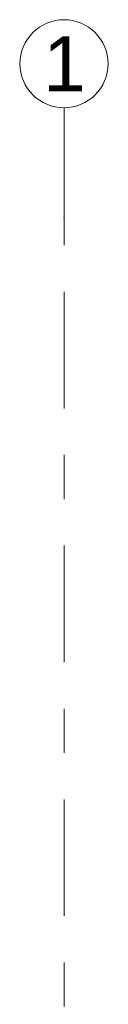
# Model space of a CAD drawing. Header units: metres. Extents: x -3.6 to 84.5, y -11 to 16.8.
# Tile 28 of 225: x 0.43 to 0.63, y 14.569 to 16.805. Entities that reach past the tile are written whole.
import ezdxf

# ---------------------------------------------------------------- set-up
doc = ezdxf.new("R2010")
doc.units = ezdxf.units.M
doc.header["$MEASUREMENT"] = 0
doc.linetypes.add('Strichlinie doppelt', pattern=[0.546806, 0.264583, -0.105833, 0.070556, -0.105833])
doc.layers.add('451 - Universal.Achsen Raster', color=7, linetype='Continuous')
doc.styles.add('ERSTELLTER_STIL_2', font='txt')

msp = doc.modelspace()

# ---------------------------------------------------------------- linework, layer by layer
at = {"layer": '451 - Universal.Achsen Raster', "color": 160, "linetype": 'Strichlinie doppelt', "lineweight": 9, "true_color": 0x3232ff}
for p, q in [((0.53, 16.355), (0.53, 16.605)), ((0.53, -10.585), (0.53, 16.355))]:
    msp.add_line(p, q, dxfattribs=at)
at = {"layer": '451 - Universal.Achsen Raster', "color": 160, "linetype": 'Continuous', "lineweight": 9, "true_color": 0x3232ff}
msp.add_circle((0.53, 16.705), 0.1, dxfattribs=at)
at = {"layer": '451 - Universal.Achsen Raster', "color": 160, "linetype": 'Strichlinie doppelt', "lineweight": 9, "true_color": 0x3232ff}
msp.add_point((0.53, 16.355), dxfattribs=at)
msp.add_point((0.53, 16.355), dxfattribs=at)

# ---------------------------------------------------------------- texts
at = {"layer": '451 - Universal.Achsen Raster', "color": 160, "lineweight": 9, "true_color": 0x3232ff, "insert": (0.4826, 16.7675), "char_height": 0.125, "attachment_point": 1, "style": 'ERSTELLTER_STIL_2'}
msp.add_mtext('\\A1;{\\pql;\\pt0;\\fArial|b0|i0|c0|p38;1}', dxfattribs=at)

doc.saveas('drawing.dxf')
